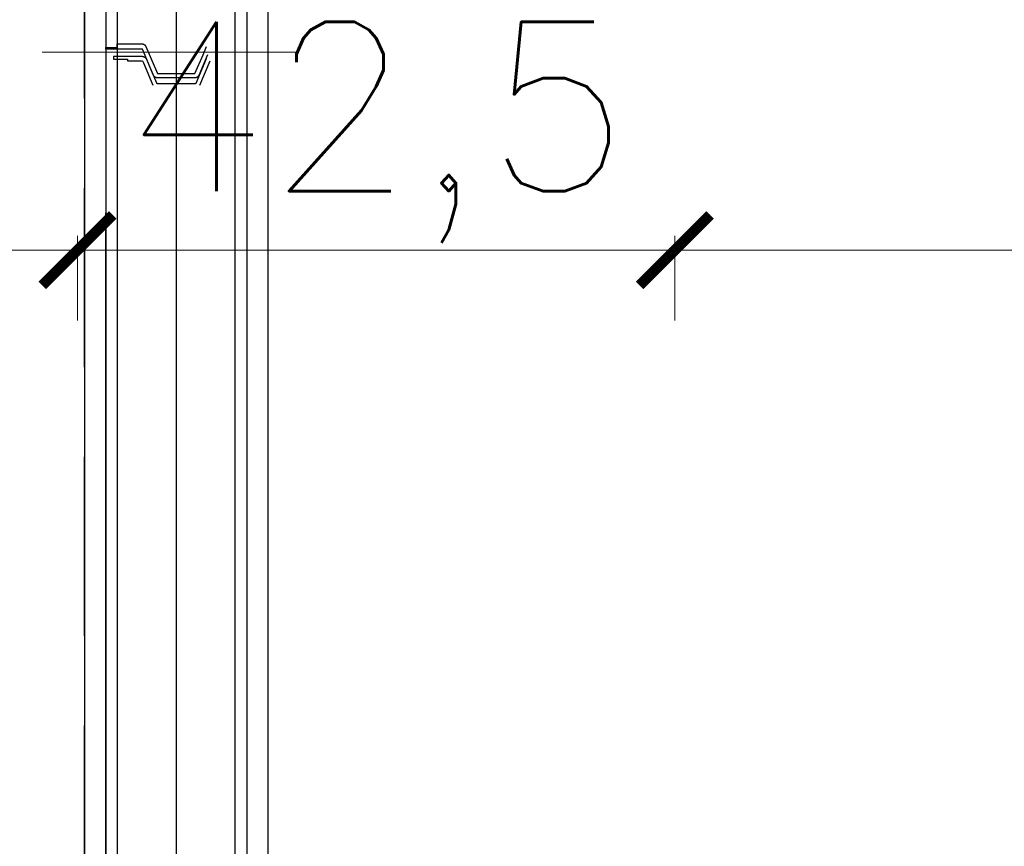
# Model space of a CAD drawing. Header units: millimetres. Extents: x -587 to 33545, y -26688 to 22494.
# Tile 186 of 256: x 11381 to 11451, y 9850 to 9909. Entities that reach past the tile are written whole.
import ezdxf
from ezdxf.lldxf.tags import DXFTag

# ---------------------------------------------------------------- set-up
doc = ezdxf.new("R2010")
doc.units = ezdxf.units.MM
doc.header["$MEASUREMENT"] = 0
doc.linetypes.add('DASHED2', pattern=[9.525, 6.35, -3.175])
for name, color, linetype in [('_I_EKO_PODKLAD 3', 252, 'Continuous'), ('AVECO', 40, 'Continuous'), ('AVECO MODUŁY', 40, 'Continuous'), ('AVECO TORY', 7, 'Continuous')]:
    doc.layers.add(name, color=color, linetype=linetype)
doc.layers.add('A_linie osiowe', color=30, linetype='BORDER2', lineweight=13)
doc.layers.add('wymiarowanie', color=176, linetype='Continuous', lineweight=9)
doc.styles.add('styl2', font='simplex.shx')
tags = doc.linetypes.add('BORDER2', pattern=[22.225, 6.35, -3.175, 6.35, -3.175, 0, -3.175]).pattern_tags.tags
tags[14:15] = [DXFTag(74, 4), DXFTag(75, 0), DXFTag(340, '0'), DXFTag(46, 1.0), DXFTag(50, 0.0), DXFTag(44, 0.0), DXFTag(45, 0.0)]
tags[12:13] = [DXFTag(74, 4), DXFTag(75, 0), DXFTag(340, '0'), DXFTag(46, 1.0), DXFTag(50, 0.0), DXFTag(44, 0.0), DXFTag(45, 0.0)]
tags[10:11] = [DXFTag(74, 4), DXFTag(75, 0), DXFTag(340, '0'), DXFTag(46, 1.0), DXFTag(50, 0.0), DXFTag(44, 0.0), DXFTag(45, 0.0)]
tags[8:9] = [DXFTag(74, 4), DXFTag(75, 0), DXFTag(340, '0'), DXFTag(46, 1.0), DXFTag(50, 0.0), DXFTag(44, 0.0), DXFTag(45, 0.0)]
tags[6:7] = [DXFTag(74, 4), DXFTag(75, 0), DXFTag(340, '0'), DXFTag(46, 1.0), DXFTag(50, 0.0), DXFTag(44, 0.0), DXFTag(45, 0.0)]
tags[4:5] = [DXFTag(74, 4), DXFTag(75, 0), DXFTag(340, '0'), DXFTag(46, 1.0), DXFTag(50, 0.0), DXFTag(44, 0.0), DXFTag(45, 0.0)]
doc.dimstyles.new('Skala 1-50', dxfattribs={"dimtxt": 12, "dimasz": 5, "dimexe": 1, "dimexo": 1, "dimgap": 1.5, "dimtad": 1, "dimdec": 1, "dimrnd": 0.5, "dimtxsty": 'styl2', "dimblk": 'ARCHTICK', "dimcen": 5, "dimadec": 0, "dimazin": 0, "dimtfac": 1, "dimtdec": 1, "dimtmove": 1, "dimatfit": 3, "dimldrblk": 'ARCHTICK', "dimfxl": 5, "dimfxlon": 1, "dimlwd": -1, "dimlwe": -1, "dimarcsym": 0})

# ---------------------------------------------------------------- blocks, each defined once
blk = doc.blocks.new('_ArchTick')
at = {"color": 0, "linetype": 'ByBlock', "const_width": 0.15}
blk.add_lwpolyline([(-0.5, -0.5), (0.5, 0.5)], dxfattribs=at)
blk = doc.blocks.new('*D6222')
at = {"layer": 'Defpoints', "color": 0}
for p in [(11385.332, 9892.385), (11234.132, 9788.833), (11385.332, 9788.833)]:
    blk.add_point(p, dxfattribs=at)
at = {"layer": 'wymiarowanie', "color": 0}
for p, q in [((11234.132, 9887.385), (11234.132, 9893.385)), ((11385.332, 9887.385), (11385.332, 9893.385)), ((11234.132, 9892.385), (11385.332, 9892.385))]:
    blk.add_line(p, q, dxfattribs=at)
at = {"layer": 'wymiarowanie', "color": 0, "xscale": 5, "yscale": 5, "zscale": 5, "rotation": 180}
blk.add_blockref('_ArchTick', (11234.132, 9892.385), dxfattribs=at)
at = {"layer": 'wymiarowanie', "color": 0, "xscale": 5, "yscale": 5, "zscale": 5}
blk.add_blockref('_ArchTick', (11385.332, 9892.385), dxfattribs=at)
at = {"layer": 'wymiarowanie', "color": 0, "insert": (11309.732, 9900.036), "char_height": 12, "attachment_point": 5, "style": 'styl2'}
blk.add_mtext('151', dxfattribs=at)
blk = doc.blocks.new('*D6223')
at = {"layer": 'Defpoints', "color": 0}
for p in [(11427.665, 9892.385), (11385.332, 9788.833), (11427.665, 9788.833)]:
    blk.add_point(p, dxfattribs=at)
at = {"layer": 'wymiarowanie', "color": 0}
for p, q in [((11385.332, 9887.385), (11385.332, 9893.385)), ((11427.665, 9887.385), (11427.665, 9893.385)), ((11385.332, 9892.385), (11427.665, 9892.385))]:
    blk.add_line(p, q, dxfattribs=at)
at = {"layer": 'wymiarowanie', "color": 0, "xscale": 5, "yscale": 5, "zscale": 5, "rotation": 180}
blk.add_blockref('_ArchTick', (11385.332, 9892.385), dxfattribs=at)
at = {"layer": 'wymiarowanie', "color": 0, "xscale": 5, "yscale": 5, "zscale": 5}
blk.add_blockref('_ArchTick', (11427.665, 9892.385), dxfattribs=at)
at = {"layer": 'wymiarowanie', "color": 0, "insert": (11406.499, 9900.738), "char_height": 12, "attachment_point": 5, "style": 'styl2'}
blk.add_mtext('42,5', dxfattribs=at)
blk = doc.blocks.new('*D6224')
at = {"layer": 'Defpoints', "color": 0}
for p in [(11579.289, 9892.385), (11427.665, 9788.833), (11579.289, 9788.833)]:
    blk.add_point(p, dxfattribs=at)
at = {"layer": 'wymiarowanie', "color": 0}
for p, q in [((11427.665, 9887.385), (11427.665, 9893.385)), ((11579.289, 9887.385), (11579.289, 9893.385)), ((11427.665, 9892.385), (11579.289, 9892.385))]:
    blk.add_line(p, q, dxfattribs=at)
at = {"layer": 'wymiarowanie', "color": 0, "xscale": 5, "yscale": 5, "zscale": 5, "rotation": 180}
blk.add_blockref('_ArchTick', (11427.665, 9892.385), dxfattribs=at)
at = {"layer": 'wymiarowanie', "color": 0, "xscale": 5, "yscale": 5, "zscale": 5}
blk.add_blockref('_ArchTick', (11579.289, 9892.385), dxfattribs=at)
at = {"layer": 'wymiarowanie', "color": 0, "insert": (11503.477, 9900.587), "char_height": 12, "attachment_point": 5, "style": 'styl2'}
blk.add_mtext('151,5', dxfattribs=at)

msp = doc.modelspace()

# ---------------------------------------------------------------- linework, layer by layer
at = {"layer": '_I_EKO_PODKLAD 3', "color": 5, "linetype": 'DASHED2', "ltscale": 2}
msp.add_line((11385.832, 9788.833), (11385.832, 10365.413), dxfattribs=at)
msp.add_line((11385.832, 9788.833), (11385.832, 10365.413), dxfattribs=at)
at = {"layer": 'A_linie osiowe', "color": 7, "ltscale": 0.5}
msp.add_line((11400.95, 9906.421), (11382.832, 9906.421), dxfattribs=at)
at = {"layer": 'AVECO', "color": 7}
for p, q in [((11388.071, 9906.103), (11387.882, 9906.103)), ((11387.882, 9906.103), (11387.882, 9905.933)), ((11387.882, 9905.933), (11388.071, 9905.933)), ((11387.882, 9905.933), (11388.882, 9905.933)), ((11389.041, 9906.103), (11388.071, 9906.103)), ((11388.071, 9905.933), (11388.882, 9905.933)), ((11388.882, 9905.933), (11388.882, 9905.81)), ((11388.882, 9905.81), (11389.041, 9905.81)), ((11389.659, 9906.103), (11389.041, 9906.103)), ((11389.041, 9905.81), (11389.659, 9905.81)), ((11389.888, 9906.104), (11389.659, 9906.103)), ((11389.659, 9905.81), (11389.938, 9905.81)), ((11389.898, 9906.104), (11389.888, 9906.104)), ((11389.909, 9906.103), (11389.898, 9906.104)), ((11389.92, 9906.103), (11389.909, 9906.103)), ((11389.93, 9906.102), (11389.92, 9906.103)), ((11389.941, 9906.1), (11389.93, 9906.102)), ((11389.938, 9905.81), (11389.997, 9905.674)), ((11389.951, 9906.099), (11389.941, 9906.1)), ((11389.962, 9906.097), (11389.951, 9906.099)), ((11389.973, 9906.094), (11389.962, 9906.097)), ((11389.983, 9906.092), (11389.973, 9906.094)), ((11389.994, 9906.089), (11389.983, 9906.092)), ((11390.004, 9906.086), (11389.994, 9906.089)), ((11389.997, 9905.674), (11390.676, 9904.086)), ((11390.014, 9906.082), (11390.004, 9906.086)), ((11390.025, 9906.079), (11390.014, 9906.082)), ((11390.045, 9906.071), (11390.025, 9906.079)), ((11390.064, 9906.063), (11390.045, 9906.071)), ((11390.082, 9906.054), (11390.064, 9906.063)), ((11390.099, 9906.046), (11390.082, 9906.054)), ((11390.115, 9906.038), (11390.099, 9906.046)), ((11390.13, 9906.03), (11390.115, 9906.038)), ((11390.137, 9906.026), (11390.13, 9906.03)), ((11390.143, 9906.022), (11390.137, 9906.026)), ((11390.147, 9906.02), (11390.143, 9906.022)), ((11390.15, 9906.018), (11390.147, 9906.02)), ((11390.152, 9906.016), (11390.15, 9906.018)), ((11390.155, 9906.014), (11390.152, 9906.016)), ((11390.158, 9906.012), (11390.155, 9906.014)), ((11390.161, 9906.01), (11390.158, 9906.012)), ((11390.163, 9906.008), (11390.161, 9906.01)), ((11390.166, 9906.005), (11390.163, 9906.008)), ((11390.168, 9906.003), (11390.166, 9906.005)), ((11390.17, 9906.001), (11390.168, 9906.003)), ((11390.174, 9905.997), (11390.17, 9906.001)), ((11390.176, 9905.994), (11390.174, 9905.997)), ((11390.179, 9905.992), (11390.176, 9905.994)), ((11390.181, 9905.989), (11390.179, 9905.992)), ((11390.182, 9905.987), (11390.181, 9905.989)), ((11390.184, 9905.984), (11390.182, 9905.987)), ((11390.186, 9905.982), (11390.184, 9905.984)), ((11390.189, 9905.977), (11390.186, 9905.982)), ((11390.192, 9905.972), (11390.189, 9905.977)), ((11390.196, 9905.966), (11390.192, 9905.972)), ((11390.199, 9905.96), (11390.196, 9905.966)), ((11390.203, 9905.953), (11390.199, 9905.96)), ((11390.207, 9905.945), (11390.203, 9905.953)), ((11390.21, 9905.937), (11390.207, 9905.945)), ((11390.95, 9904.21), (11390.21, 9905.937)), ((11394.454, 9905.937), (11393.713, 9904.207)), ((11393.99, 9904.09), (11394.726, 9905.81)), ((11390.952, 9904.205), (11390.95, 9904.21)), ((11390.953, 9904.204), (11390.952, 9904.205)), ((11390.953, 9904.202), (11390.953, 9904.204)), ((11390.954, 9904.201), (11390.953, 9904.202)), ((11390.955, 9904.2), (11390.954, 9904.201)), ((11390.954, 9904.201), (11390.954, 9904.201)), ((11390.955, 9904.199), (11390.955, 9904.2)), ((11390.956, 9904.198), (11390.955, 9904.199)), ((11390.957, 9904.197), (11390.956, 9904.198)), ((11390.956, 9904.198), (11390.956, 9904.198)), ((11390.957, 9904.196), (11390.957, 9904.197)), ((11390.958, 9904.196), (11390.957, 9904.196)), ((11390.958, 9904.195), (11390.958, 9904.196)), ((11390.959, 9904.194), (11390.958, 9904.195)), ((11390.96, 9904.193), (11390.959, 9904.194)), ((11390.959, 9904.194), (11390.959, 9904.194)), ((11390.961, 9904.192), (11390.96, 9904.193)), ((11390.962, 9904.191), (11390.961, 9904.192)), ((11390.961, 9904.192), (11390.961, 9904.192)), ((11390.963, 9904.19), (11390.962, 9904.191)), ((11390.964, 9904.189), (11390.963, 9904.19)), ((11390.963, 9904.19), (11390.963, 9904.19)), ((11390.965, 9904.189), (11390.964, 9904.189)), ((11390.966, 9904.188), (11390.965, 9904.189)), ((11390.967, 9904.187), (11390.966, 9904.188)), ((11390.966, 9904.188), (11390.966, 9904.188)), ((11390.968, 9904.187), (11390.967, 9904.187)), ((11390.969, 9904.186), (11390.968, 9904.187)), ((11390.97, 9904.186), (11390.969, 9904.186)), ((11390.969, 9904.186), (11390.969, 9904.186)), ((11390.971, 9904.185), (11390.97, 9904.186)), ((11390.972, 9904.185), (11390.971, 9904.185)), ((11390.972, 9904.184), (11390.972, 9904.185)), ((11390.973, 9904.184), (11390.972, 9904.184)), ((11390.974, 9904.184), (11390.973, 9904.184)), ((11390.976, 9904.183), (11390.974, 9904.184)), ((11390.977, 9904.183), (11390.976, 9904.183)), ((11390.979, 9904.182), (11390.977, 9904.183)), ((11390.98, 9904.182), (11390.979, 9904.182)), ((11390.982, 9904.181), (11390.98, 9904.182)), ((11390.984, 9904.181), (11390.982, 9904.181)), ((11390.985, 9904.18), (11390.984, 9904.181)), ((11390.987, 9904.18), (11390.985, 9904.18)), ((11390.989, 9904.18), (11390.987, 9904.18)), ((11390.992, 9904.179), (11390.989, 9904.18)), ((11390.997, 9904.179), (11390.992, 9904.179)), ((11391.002, 9904.178), (11390.997, 9904.179)), ((11391.051, 9904.175), (11391.002, 9904.178)), ((11391.061, 9904.175), (11391.051, 9904.175)), ((11392.332, 9904.174), (11391.061, 9904.175)), ((11393.603, 9904.175), (11392.332, 9904.174)), ((11393.613, 9904.175), (11393.603, 9904.175)), ((11393.662, 9904.178), (11393.613, 9904.175)), ((11393.667, 9904.179), (11393.662, 9904.178)), ((11393.672, 9904.179), (11393.667, 9904.179)), ((11393.675, 9904.18), (11393.672, 9904.179)), ((11393.677, 9904.18), (11393.675, 9904.18)), ((11393.679, 9904.18), (11393.677, 9904.18)), ((11393.681, 9904.181), (11393.679, 9904.18)), ((11393.682, 9904.181), (11393.681, 9904.181)), ((11393.684, 9904.182), (11393.682, 9904.181)), ((11393.685, 9904.182), (11393.684, 9904.182)), ((11393.687, 9904.183), (11393.685, 9904.182)), ((11393.689, 9904.183), (11393.687, 9904.183)), ((11393.69, 9904.184), (11393.689, 9904.183)), ((11393.691, 9904.184), (11393.69, 9904.184)), ((11393.692, 9904.184), (11393.691, 9904.184)), ((11393.693, 9904.185), (11393.692, 9904.184)), ((11393.694, 9904.186), (11393.693, 9904.185)), ((11393.693, 9904.185), (11393.693, 9904.185)), ((11393.695, 9904.186), (11393.694, 9904.186)), ((11393.696, 9904.186), (11393.695, 9904.186)), ((11393.697, 9904.187), (11393.696, 9904.187)), ((11393.696, 9904.187), (11393.696, 9904.186)), ((11393.698, 9904.188), (11393.697, 9904.187)), ((11393.699, 9904.188), (11393.698, 9904.188)), ((11393.7, 9904.189), (11393.699, 9904.189)), ((11393.699, 9904.189), (11393.699, 9904.188)), ((11393.701, 9904.19), (11393.7, 9904.189)), ((11393.702, 9904.191), (11393.701, 9904.19)), ((11393.701, 9904.19), (11393.701, 9904.19)), ((11393.703, 9904.192), (11393.702, 9904.191)), ((11393.704, 9904.193), (11393.703, 9904.192)), ((11393.703, 9904.192), (11393.703, 9904.192)), ((11393.705, 9904.194), (11393.704, 9904.193)), ((11393.706, 9904.195), (11393.705, 9904.194)), ((11393.705, 9904.194), (11393.705, 9904.194)), ((11393.707, 9904.196), (11393.706, 9904.195)), ((11393.708, 9904.197), (11393.707, 9904.196)), ((11393.707, 9904.196), (11393.707, 9904.196)), ((11393.709, 9904.198), (11393.708, 9904.198)), ((11393.708, 9904.198), (11393.708, 9904.197)), ((11393.71, 9904.2), (11393.709, 9904.199)), ((11393.709, 9904.199), (11393.709, 9904.198)), ((11393.711, 9904.202), (11393.71, 9904.201)), ((11393.71, 9904.201), (11393.71, 9904.201)), ((11393.71, 9904.201), (11393.71, 9904.2)), ((11393.712, 9904.204), (11393.711, 9904.202)), ((11393.713, 9904.207), (11393.712, 9904.205)), ((11393.712, 9904.205), (11393.712, 9904.204))]:
    msp.add_line(p, q, dxfattribs=at)
at = {"layer": 'AVECO MODUŁY', "color": 7}
for p, q in [((11388.138, 10361.025), (11388.138, 9792.921)), ((11396.516, 9792.921), (11396.516, 10361.025)), ((11388.138, 9907.022), (11388.762, 9907.022)), ((11388.138, 9906.821), (11388.138, 9907.022)), ((11388.762, 9907.022), (11389.872, 9907.022)), ((11389.872, 9907.022), (11389.884, 9907.021)), ((11389.884, 9907.021), (11389.895, 9907.02)), ((11389.895, 9907.02), (11389.907, 9907.019)), ((11389.907, 9907.019), (11389.919, 9907.017)), ((11389.919, 9907.017), (11389.931, 9907.015)), ((11389.931, 9907.015), (11389.943, 9907.012)), ((11389.943, 9907.012), (11389.954, 9907.009)), ((11389.954, 9907.009), (11389.966, 9907.005)), ((11389.966, 9907.005), (11389.972, 9907.004)), ((11389.972, 9907.004), (11389.978, 9907.002)), ((11389.978, 9907.002), (11389.983, 9906.999)), ((11389.983, 9906.999), (11389.989, 9906.997)), ((11389.989, 9906.997), (11389.995, 9906.995)), ((11389.995, 9906.995), (11390.001, 9906.992)), ((11390.001, 9906.992), (11390.006, 9906.99)), ((11390.006, 9906.99), (11390.012, 9906.987)), ((11390.012, 9906.987), (11390.017, 9906.985)), ((11390.017, 9906.985), (11390.023, 9906.982)), ((11390.023, 9906.982), (11390.028, 9906.979)), ((11390.028, 9906.979), (11390.034, 9906.976)), ((11390.034, 9906.976), (11390.039, 9906.973)), ((11390.039, 9906.973), (11390.044, 9906.969)), ((11390.044, 9906.969), (11390.05, 9906.966)), ((11390.05, 9906.966), (11390.055, 9906.963)), ((11390.055, 9906.963), (11390.06, 9906.959)), ((11390.06, 9906.959), (11390.065, 9906.956)), ((11390.065, 9906.956), (11390.07, 9906.952)), ((11390.07, 9906.952), (11390.075, 9906.948)), ((11390.075, 9906.948), (11390.08, 9906.944)), ((11390.08, 9906.944), (11390.085, 9906.94)), ((11390.085, 9906.94), (11390.089, 9906.936)), ((11390.089, 9906.936), (11390.094, 9906.932)), ((11390.094, 9906.932), (11390.099, 9906.928)), ((11390.099, 9906.928), (11390.103, 9906.924)), ((11390.103, 9906.924), (11390.107, 9906.92)), ((11390.107, 9906.92), (11390.112, 9906.915)), ((11390.112, 9906.915), (11390.12, 9906.906)), ((11390.12, 9906.906), (11390.128, 9906.897)), ((11390.128, 9906.897), (11390.136, 9906.888)), ((11390.136, 9906.888), (11390.143, 9906.878)), ((11390.143, 9906.878), (11390.15, 9906.869)), ((11390.15, 9906.869), (11390.156, 9906.859)), ((11387.327, 9906.621), (11387.327, 9906.721)), ((11387.327, 9906.721), (11388.138, 9906.721)), ((11388.138, 9906.621), (11387.327, 9906.621)), ((11387.332, 9906.649), (11387.332, 9906.749)), ((11388.138, 9906.721), (11387.332, 9906.721)), ((11388.138, 9906.721), (11388.138, 9906.821)), ((11389.157, 9906.621), (11388.138, 9906.621)), ((11389.552, 9906.621), (11389.157, 9906.621)), ((11389.936, 9906.621), (11389.552, 9906.621)), ((11390.728, 9904.77), (11389.936, 9906.621)), ((11390.156, 9906.859), (11390.162, 9906.849)), ((11390.162, 9906.849), (11390.168, 9906.839)), ((11390.168, 9906.839), (11390.177, 9906.82)), ((11390.177, 9906.82), (11390.181, 9906.812)), ((11390.181, 9906.812), (11390.999, 9904.898)), ((11393.654, 9904.898), (11394.228, 9906.238)), ((11394.552, 9906.233), (11393.926, 9904.77)), ((11394.228, 9906.238), (11394.476, 9906.82)), ((11390.73, 9904.766), (11390.728, 9904.77)), ((11390.999, 9904.898), (11392.015, 9904.898)), ((11392.015, 9904.898), (11393.654, 9904.898)), ((11393.926, 9904.77), (11393.924, 9904.766)), ((11390.732, 9904.761), (11390.73, 9904.766)), ((11390.735, 9904.756), (11390.732, 9904.761)), ((11390.737, 9904.752), (11390.735, 9904.756)), ((11390.74, 9904.747), (11390.737, 9904.752)), ((11390.743, 9904.742), (11390.74, 9904.747)), ((11390.746, 9904.738), (11390.743, 9904.742)), ((11390.749, 9904.733), (11390.746, 9904.738)), ((11390.752, 9904.729), (11390.749, 9904.733)), ((11390.755, 9904.724), (11390.752, 9904.729)), ((11390.758, 9904.72), (11390.755, 9904.724)), ((11390.761, 9904.716), (11390.758, 9904.72)), ((11390.764, 9904.711), (11390.761, 9904.716)), ((11390.768, 9904.707), (11390.764, 9904.711)), ((11390.771, 9904.703), (11390.768, 9904.707)), ((11390.775, 9904.699), (11390.771, 9904.703)), ((11390.779, 9904.694), (11390.775, 9904.699)), ((11390.783, 9904.69), (11390.779, 9904.694)), ((11390.787, 9904.686), (11390.783, 9904.69)), ((11390.79, 9904.682), (11390.787, 9904.686)), ((11390.795, 9904.679), (11390.79, 9904.682)), ((11390.799, 9904.675), (11390.795, 9904.679)), ((11390.803, 9904.671), (11390.799, 9904.675)), ((11390.807, 9904.667), (11390.803, 9904.671)), ((11390.811, 9904.664), (11390.807, 9904.667)), ((11390.816, 9904.66), (11390.811, 9904.664)), ((11390.82, 9904.657), (11390.816, 9904.66)), ((11390.825, 9904.654), (11390.82, 9904.657)), ((11390.83, 9904.65), (11390.825, 9904.654)), ((11390.834, 9904.647), (11390.83, 9904.65)), ((11390.839, 9904.644), (11390.834, 9904.647)), ((11390.844, 9904.641), (11390.839, 9904.644)), ((11390.849, 9904.638), (11390.844, 9904.641)), ((11390.853, 9904.636), (11390.849, 9904.638)), ((11390.858, 9904.633), (11390.853, 9904.636)), ((11390.863, 9904.63), (11390.858, 9904.633)), ((11390.868, 9904.628), (11390.863, 9904.63)), ((11390.873, 9904.625), (11390.868, 9904.628)), ((11390.879, 9904.623), (11390.873, 9904.625)), ((11390.884, 9904.621), (11390.879, 9904.623)), ((11390.889, 9904.619), (11390.884, 9904.621)), ((11390.894, 9904.617), (11390.889, 9904.619)), ((11390.899, 9904.615), (11390.894, 9904.617)), ((11390.904, 9904.613), (11390.899, 9904.615)), ((11390.91, 9904.611), (11390.904, 9904.613)), ((11390.915, 9904.61), (11390.91, 9904.611)), ((11390.92, 9904.608), (11390.915, 9904.61)), ((11390.926, 9904.607), (11390.92, 9904.608)), ((11390.931, 9904.606), (11390.926, 9904.607)), ((11390.936, 9904.604), (11390.931, 9904.606)), ((11390.942, 9904.603), (11390.936, 9904.604)), ((11390.947, 9904.602), (11390.942, 9904.603)), ((11390.952, 9904.601), (11390.947, 9904.602)), ((11390.957, 9904.601), (11390.952, 9904.601)), ((11390.963, 9904.6), (11390.957, 9904.601)), ((11390.968, 9904.599), (11390.963, 9904.6)), ((11390.973, 9904.599), (11390.968, 9904.599)), ((11390.979, 9904.598), (11390.973, 9904.599)), ((11390.984, 9904.598), (11390.979, 9904.598)), ((11390.989, 9904.598), (11390.984, 9904.598)), ((11390.999, 9904.598), (11390.989, 9904.598)), ((11393.665, 9904.598), (11390.999, 9904.598)), ((11393.67, 9904.598), (11393.665, 9904.598)), ((11393.675, 9904.598), (11393.67, 9904.598)), ((11393.681, 9904.599), (11393.675, 9904.598)), ((11393.686, 9904.599), (11393.681, 9904.599)), ((11393.691, 9904.6), (11393.686, 9904.599)), ((11393.696, 9904.601), (11393.691, 9904.6)), ((11393.702, 9904.601), (11393.696, 9904.601)), ((11393.707, 9904.602), (11393.702, 9904.601)), ((11393.712, 9904.603), (11393.707, 9904.602)), ((11393.718, 9904.604), (11393.712, 9904.603)), ((11393.723, 9904.606), (11393.718, 9904.604)), ((11393.728, 9904.607), (11393.723, 9904.606)), ((11393.734, 9904.608), (11393.728, 9904.607)), ((11393.739, 9904.61), (11393.734, 9904.608)), ((11393.744, 9904.611), (11393.739, 9904.61)), ((11393.749, 9904.613), (11393.744, 9904.611)), ((11393.755, 9904.615), (11393.749, 9904.613)), ((11393.76, 9904.617), (11393.755, 9904.615)), ((11393.765, 9904.619), (11393.76, 9904.617)), ((11393.77, 9904.621), (11393.765, 9904.619)), ((11393.775, 9904.623), (11393.77, 9904.621)), ((11393.78, 9904.625), (11393.775, 9904.623)), ((11393.786, 9904.628), (11393.78, 9904.625)), ((11393.791, 9904.63), (11393.786, 9904.628)), ((11393.796, 9904.633), (11393.791, 9904.63)), ((11393.8, 9904.636), (11393.796, 9904.633)), ((11393.805, 9904.638), (11393.8, 9904.636)), ((11393.81, 9904.641), (11393.805, 9904.638)), ((11393.815, 9904.644), (11393.81, 9904.641)), ((11393.82, 9904.647), (11393.815, 9904.644)), ((11393.824, 9904.65), (11393.82, 9904.647)), ((11393.829, 9904.654), (11393.824, 9904.65)), ((11393.834, 9904.657), (11393.829, 9904.654)), ((11393.838, 9904.66), (11393.834, 9904.657)), ((11393.842, 9904.664), (11393.838, 9904.66)), ((11393.847, 9904.667), (11393.842, 9904.664)), ((11393.851, 9904.671), (11393.847, 9904.667)), ((11393.855, 9904.675), (11393.851, 9904.671)), ((11393.859, 9904.679), (11393.855, 9904.675)), ((11393.863, 9904.682), (11393.859, 9904.679)), ((11393.867, 9904.686), (11393.863, 9904.682)), ((11393.871, 9904.69), (11393.867, 9904.686)), ((11393.875, 9904.694), (11393.871, 9904.69)), ((11393.879, 9904.699), (11393.875, 9904.694)), ((11393.882, 9904.703), (11393.879, 9904.699)), ((11393.886, 9904.707), (11393.882, 9904.703)), ((11393.889, 9904.711), (11393.886, 9904.707)), ((11393.893, 9904.716), (11393.889, 9904.711)), ((11393.896, 9904.72), (11393.893, 9904.716)), ((11393.899, 9904.724), (11393.896, 9904.72)), ((11393.902, 9904.729), (11393.899, 9904.724)), ((11393.905, 9904.733), (11393.902, 9904.729)), ((11393.908, 9904.738), (11393.905, 9904.733)), ((11393.911, 9904.742), (11393.908, 9904.738)), ((11393.914, 9904.747), (11393.911, 9904.742)), ((11393.916, 9904.752), (11393.914, 9904.747)), ((11393.919, 9904.756), (11393.916, 9904.752)), ((11393.921, 9904.761), (11393.919, 9904.756)), ((11393.924, 9904.766), (11393.921, 9904.761)), ((11387.332, 9792.921), (11387.332, 9895.021)), ((11397.327, 9895.021), (11397.327, 9792.921))]:
    msp.add_line(p, q, dxfattribs=at)
at = {"layer": 'AVECO TORY', "color": 7}
for p, q in [((11385.832, 10365.413), (11385.832, 9788.833)), ((11387.332, 10365.413), (11387.332, 9788.833)), ((11392.332, 10365.413), (11392.332, 9788.833)), ((11397.332, 10365.413), (11397.332, 9788.833)), ((11398.832, 10365.413), (11398.832, 9788.833))]:
    msp.add_line(p, q, dxfattribs=at)

# ---------------------------------------------------------------- dimensions: what is measured, and where the dimension line sits
at = {"layer": 'wymiarowanie'}
for base, p1, p2, picture, middle in [((11427.665, 9892.385), (11385.332, 9788.833), (11427.665, 9788.833), '*D6223', (11406.499, 9900.738)), ((11579.289, 9892.385), (11427.665, 9788.833), (11579.289, 9788.833), '*D6224', (11503.477, 9900.587)), ((11385.332, 9892.385), (11234.132, 9788.833), (11385.332, 9788.833), '*D6222', (11309.732, 9900.036))]:
    dim = msp.add_linear_dim(base=base, p1=p1, p2=p2, dimstyle='Skala 1-50', dxfattribs=at)
    dim.commit()
    dim.dimension.update_dxf_attribs({"geometry": picture, "text_midpoint": middle})

doc.saveas('drawing.dxf')
